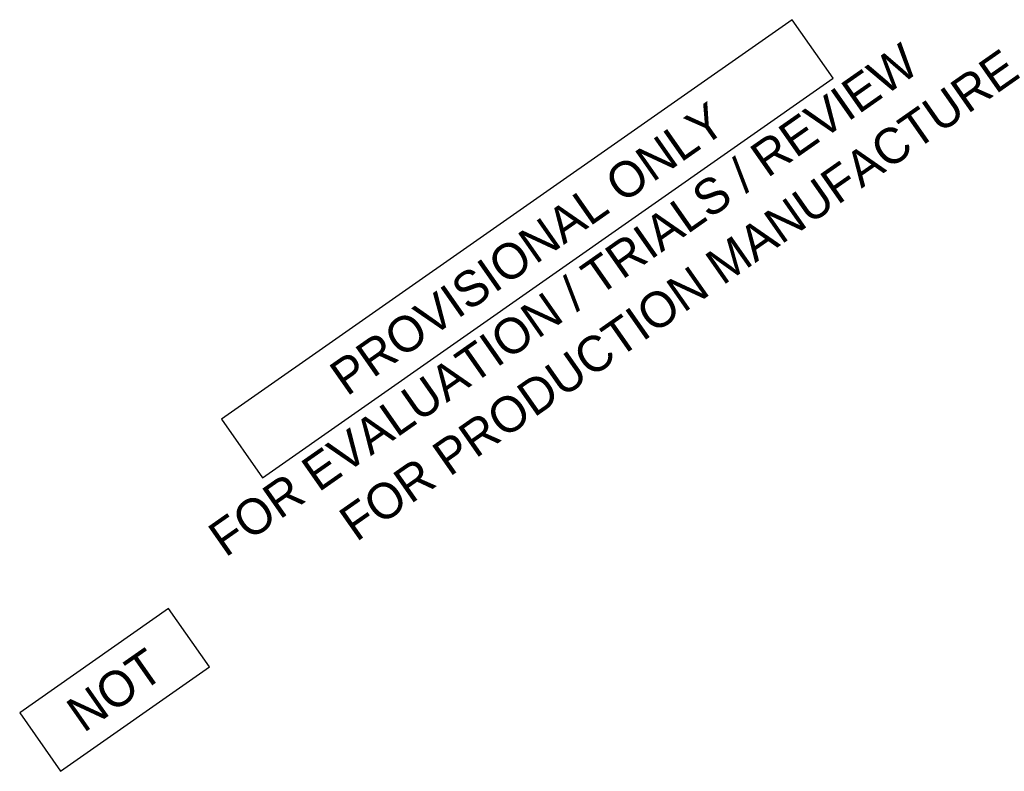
# Model space of a CAD drawing. Header units: millimetres. Extents: x 0 to 696, y -116 to 297.
# Tile 5 of 5: x 586 to 696, y 30 to 114. Entities that reach past the tile are written whole.
import ezdxf
from ezdxf.enums import TextEntityAlignment as Align

# ---------------------------------------------------------------- set-up
doc = ezdxf.new("R2010")
doc.units = ezdxf.units.MM
doc.header["$LTSCALE"] = 23.1
doc.layers.get('0').update_dxf_attribs({"linetype": 'CONTINUOUS'})
doc.styles.add('TEXTSTYLE_15', font='microex.ttf')

msp = doc.modelspace()

# ---------------------------------------------------------------- linework, layer by layer
at = {"color": 1, "linetype": 'Continuous'}
for points in [[(613.048, 62.633), (677.1289, 107.5029), (672.5403, 114.0561), (608.4594, 69.1862), (613.048, 62.633)], [(590.3692, 29.6623), (607.0964, 41.3748), (602.5078, 47.928), (585.7806, 36.2155), (590.3692, 29.6623)]]:
    msp.add_lwpolyline(points, dxfattribs=at)

# ---------------------------------------------------------------- texts
at = {"color": 1, "linetype": 'Continuous', "style": 'TEXTSTYLE_15'}
for s, p in [('FOR EVALUATION / TRIALS / REVIEW', (647.9564, 80.9722)), (' FOR PRODUCTION MANUFACTURE', (660.335, 81.0944)), ('PROVISIONAL ONLY', (643.9413, 86.7063)), ('NOT', (597.5857, 37.1568))]:
    msp.add_text(s, height=4, rotation=35, dxfattribs=at).set_placement(p, align=Align.CENTER)

doc.saveas('drawing.dxf')
